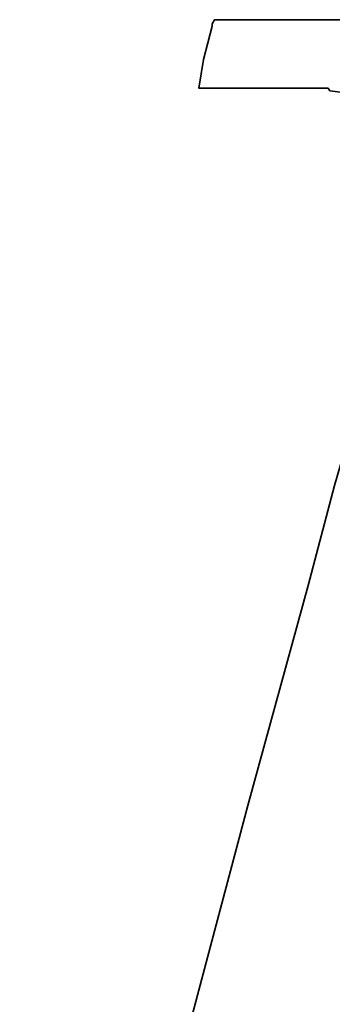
# Model space of a CAD drawing. Header units: millimetres. Extents: x -96 to 653, y -113 to 115.
# Tile 83 of 99: x 371.354 to 371.925, y 4.972 to 6.774. Entities that reach past the tile are written whole.
import ezdxf

# ---------------------------------------------------------------- set-up
doc = ezdxf.new("R2010")
doc.units = ezdxf.units.MM
doc.layers.add('DIM', color=4, linetype='Continuous')
doc.layers.add('layer 1', color=7, linetype='Continuous')

# ---------------------------------------------------------------- blocks, each defined once
blk = doc.blocks.new('TBI MOTION logo(完整正式版)')
at = {"layer": 'layer 1', "color": 22, "lineweight": 35}
blk.add_open_spline([(-40.59125, -7.943749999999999), (-40.59125, -7.943749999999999), (-40.97375, -7.943749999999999), (-40.97375, -7.943749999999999), (-40.97375, -7.943749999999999), (-40.97375, -7.943749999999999), (-41.38125, -7.943749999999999), (-41.38125, -7.943749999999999), (-41.38125, -7.943749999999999), (-41.38125, -7.943749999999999), (-41.54874999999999, -7.943749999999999), (-41.54874999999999, -7.943749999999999), (-41.54874999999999, -7.943749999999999), (-41.54874999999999, -7.943749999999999), (-41.59875, -7.943749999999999), (-41.59875, -7.943749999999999), (-41.59875, -7.943749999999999), (-41.59875, -7.943749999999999), (-41.88374999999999, -7.943749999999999), (-41.88374999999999, -7.943749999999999), (-41.88374999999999, -7.943749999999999), (-41.88374999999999, -7.943749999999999), (-41.90875, -7.91875), (-41.90875, -7.91875), (-41.90875, -7.91875), (-41.90875, -7.91875), (-42.19875, -7.871249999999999), (-42.19875, -7.871249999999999), (-42.19875, -7.871249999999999), (-42.19875, -7.871249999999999), (-42.43875, -7.82375), (-42.43875, -7.82375), (-42.43875, -7.82375), (-42.43875, -7.82375), (-42.45875, -7.82375), (-42.45875, -7.82375), (-42.45875, -7.82375), (-42.45875, -7.82375), (-42.48624999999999, -7.82375), (-42.48624999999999, -7.82375), (-42.48624999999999, -7.82375), (-42.48624999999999, -7.82375), (-42.67625, -7.723749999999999), (-42.67625, -7.723749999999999), (-42.67625, -7.723749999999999), (-42.67625, -7.723749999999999), (-42.70125, -7.70375), (-42.70125, -7.70375), (-42.70125, -7.70375), (-42.70125, -7.70375), (-42.72375, -7.678749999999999), (-42.72375, -7.678749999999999), (-42.72375, -7.678749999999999), (-42.72375, -7.678749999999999), (-42.86875, -7.488749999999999), (-42.86875, -7.488749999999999), (-42.86875, -7.488749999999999), (-42.86875, -7.488749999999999), (-42.89374999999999, -7.438749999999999), (-42.89374999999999, -7.438749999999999), (-42.89374999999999, -7.438749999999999), (-42.89374999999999, -7.438749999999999), (-42.91875, -7.388749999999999), (-42.91875, -7.388749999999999), (-42.91875, -7.388749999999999), (-42.91875, -7.388749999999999), (-42.93874999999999, -7.12875), (-42.93874999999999, -7.12875), (-42.93874999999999, -7.12875), (-42.93874999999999, -7.12875), (-42.96375, -7.103749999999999), (-42.96375, -7.103749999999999), (-42.96375, -7.103749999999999), (-42.96375, -7.103749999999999), (-42.96375, -7.053749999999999), (-42.96375, -7.053749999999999), (-42.96375, -7.053749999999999), (-42.96375, -7.053749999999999), (-42.96375, -7.00875), (-42.96375, -7.00875), (-42.96375, -7.00875), (-42.96375, -7.00875), (-42.91875, -6.69625), (-42.91875, -6.69625), (-42.91875, -6.69625), (-42.91875, -6.69625), (-42.91875, -6.62375), (-42.91875, -6.62375), (-42.91875, -6.62375), (-42.91875, -6.62375), (-42.91875, -6.59625), (-42.91875, -6.59625), (-42.91875, -6.59625), (-42.91875, -6.59625), (-42.91875, -6.57375), (-42.91875, -6.57375), (-42.91875, -6.57375), (-42.91875, -6.57375), (-42.91875, -6.528749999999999), (-42.91875, -6.528749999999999), (-42.91875, -6.528749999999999), (-42.91875, -6.528749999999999), (-42.89374999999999, -6.50375), (-42.89374999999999, -6.50375), (-42.89374999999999, -6.50375), (-42.89374999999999, -6.50375), (-42.84374999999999, -6.38375), (-42.84374999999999, -6.38375), (-42.84374999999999, -6.38375), (-42.84374999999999, -6.38375), (-42.84374999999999, -6.358749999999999), (-42.84374999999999, -6.358749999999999), (-42.84374999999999, -6.358749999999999), (-42.84374999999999, -6.358749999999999), (-42.74625, -6.143749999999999), (-42.74625, -6.143749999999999), (-42.74625, -6.143749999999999), (-42.74625, -6.143749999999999), (-42.70125, -5.853749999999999), (-42.70125, -5.853749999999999), (-42.70125, -5.853749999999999), (-42.70125, -5.853749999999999), (-42.60374999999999, -5.47125), (-42.60374999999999, -5.47125), (-42.60374999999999, -5.47125), (-42.60374999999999, -5.47125), (-42.60374999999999, -5.44875), (-42.60374999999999, -5.44875), (-42.60374999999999, -5.44875), (-42.60374999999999, -5.44875), (-42.38875, -4.678749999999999), (-42.38875, -4.678749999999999), (-42.38875, -4.678749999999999), (-42.38875, -4.678749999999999), (-42.36375, -4.653749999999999), (-42.36375, -4.653749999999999), (-42.36375, -4.653749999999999), (-42.36375, -4.653749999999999), (-42.12375, -3.69625), (-42.12375, -3.69625), (-42.12375, -3.69625), (-42.12375, -3.69625), (-42.12375, -3.67374), (-42.12375, -3.67374), (-42.12375, -3.67374), (-42.12375, -3.67374), (-41.78875, -2.593739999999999), (-41.78875, -2.593739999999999), (-41.78875, -2.593739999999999), (-41.78875, -2.593739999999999), (-41.18875, -0.19375), (-41.18875, -0.19375), (-41.18875, -0.19375), (-41.18875, -0.19375), (-40.54375, 2.20624), (-40.54375, 2.20624), (-40.54375, 2.20624), (-40.54375, 2.20624), (-40.25374999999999, 3.308749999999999), (-40.25374999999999, 3.308749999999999), (-40.25374999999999, 3.308749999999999), (-40.25374999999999, 3.308749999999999), (-39.98875, 4.27125), (-39.98875, 4.27125), (-39.98875, 4.27125), (-39.98875, 4.27125), (-39.77375, 5.131249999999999), (-39.77375, 5.131249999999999), (-39.77375, 5.131249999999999), (-39.77375, 5.131249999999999), (-39.67875, 5.47125), (-39.67875, 5.47125), (-39.67875, 5.47125), (-39.67875, 5.47125), (-39.60375, 5.756249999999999), (-39.60375, 5.756249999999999), (-39.60375, 5.756249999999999), (-39.60375, 5.756249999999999), (-39.60375, 5.78125), (-39.60375, 5.78125), (-39.60375, 5.78125), (-39.60375, 5.78125), (-39.50875, 5.97125), (-39.50875, 5.97125), (-39.50875, 5.97125), (-39.50875, 5.97125), (-39.50875, 6.138749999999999), (-39.50875, 6.138749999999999), (-39.50875, 6.138749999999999), (-39.50875, 6.138749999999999), (-39.48625, 6.166249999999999), (-39.48625, 6.166249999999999), (-39.48625, 6.166249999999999), (-39.48625, 6.166249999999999), (-39.46125, 6.286249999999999), (-39.46125, 6.286249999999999), (-39.46125, 6.286249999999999), (-39.46125, 6.286249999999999), (-39.46125, 6.426249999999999), (-39.46125, 6.426249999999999), (-39.46125, 6.426249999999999), (-39.46125, 6.426249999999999), (-39.41375, 6.426249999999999), (-39.41375, 6.426249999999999), (-39.41375, 6.426249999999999), (-39.41375, 6.426249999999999), (-39.29375, 6.69125), (-39.29375, 6.69125), (-39.29375, 6.69125), (-39.29375, 6.69125), (-39.26875, 6.741249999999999), (-39.26875, 6.741249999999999), (-39.26875, 6.741249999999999), (-39.26875, 6.741249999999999), (-39.24375, 6.76625), (-39.24375, 6.76625), (-39.24375, 6.76625), (-39.24375, 6.76625), (-38.98375, 7.006239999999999), (-38.98375, 7.006239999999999), (-38.98375, 7.006239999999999), (-38.98375, 7.006239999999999), (-38.95625, 7.026239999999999), (-38.95625, 7.026239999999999), (-38.95625, 7.026239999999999), (-38.95625, 7.026239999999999), (-38.78875, 7.126239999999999), (-38.78875, 7.126239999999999), (-38.78875, 7.126239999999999), (-38.78875, 7.126239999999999), (-38.76375, 7.126239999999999), (-38.76375, 7.126239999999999), (-38.76375, 7.126239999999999), (-38.76375, 7.126239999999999), (-38.74375, 7.126239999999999), (-38.74375, 7.126239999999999), (-38.74375, 7.126239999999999), (-38.74375, 7.126239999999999), (-38.52875, 7.171249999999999), (-38.52875, 7.171249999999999), (-38.52875, 7.171249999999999), (-38.52875, 7.171249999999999), (-38.52875, 7.196239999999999), (-38.52875, 7.196239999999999), (-38.52875, 7.196239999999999), (-38.52875, 7.196239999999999), (-38.50375, 7.196239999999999), (-38.50375, 7.196239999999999), (-38.50375, 7.196239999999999), (-38.50375, 7.196239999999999), (-38.26125, 7.21875), (-38.26125, 7.21875), (-38.26125, 7.21875), (-38.26125, 7.21875), (-38.23875000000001, 7.246239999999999), (-38.23875000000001, 7.246239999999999), (-38.23875000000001, 7.246239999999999), (-38.23875000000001, 7.246239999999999), (-38.21625, 7.246239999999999), (-38.21625, 7.246239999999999), (-38.21625, 7.246239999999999), (-38.21625, 7.246239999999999), (-38.18875, 7.246239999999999), (-38.18875, 7.246239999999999), (-38.18875, 7.246239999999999), (-38.18875, 7.246239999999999), (-37.90375, 7.246239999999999), (-37.90375, 7.246239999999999), (-37.90375, 7.246239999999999), (-37.90375, 7.246239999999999), (-37.85375, 7.246239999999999), (-37.85375, 7.246239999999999), (-37.85375, 7.246239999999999), (-37.85375, 7.246239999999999), (-37.75875, 7.246239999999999), (-37.75875, 7.246239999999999), (-37.75875, 7.246239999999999), (-37.75875, 7.246239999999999), (-37.42375, 7.246239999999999), (-37.42375, 7.246239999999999), (-37.42375, 7.246239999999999), (-37.42375, 7.246239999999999), (-37.08875, 7.246239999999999), (-37.08875, 7.246239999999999), (-37.08875, 7.246239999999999), (-37.08875, 7.246239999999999), (-37.06375, 7.246239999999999), (-37.06375, 7.246239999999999), (-37.06375, 7.246239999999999), (-37.06375, 7.246239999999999), (-37.06375, 7.266239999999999), (-37.06375, 7.266239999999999), (-37.06375, 7.266239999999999), (-37.06375, 7.266239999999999), (-37.03875, 7.291249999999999), (-37.03875, 7.291249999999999), (-37.03875, 7.291249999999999), (-37.03875, 7.291249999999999), (-37.03875, 7.31625), (-37.03875, 7.31625), (-37.03875, 7.31625), (-37.03875, 7.31625), (-36.94125, 7.676249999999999), (-36.94125, 7.676249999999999), (-36.94125, 7.676249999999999), (-36.94125, 7.676249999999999), (-36.86875, 7.98625), (-36.86875, 7.98625), (-36.86875, 7.98625), (-36.86875, 7.98625), (-36.98875000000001, 7.98625), (-36.98875000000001, 7.98625), (-36.98875000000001, 7.98625), (-36.98875000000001, 7.98625), (-37.42375, 7.98625), (-37.42375, 7.98625), (-37.42375, 7.98625), (-37.42375, 7.98625), (-37.94875, 7.98625), (-37.94875, 7.98625), (-37.94875, 7.98625), (-37.94875, 7.98625), (-38.57375, 7.98625), (-38.57375, 7.98625), (-38.57375, 7.98625), (-38.57375, 7.98625), (-39.29375, 7.98625), (-39.29375, 7.98625), (-39.29375, 7.98625), (-39.29375, 7.98625), (-40.82875, 7.98625), (-40.82875, 7.98625), (-40.82875, 7.98625), (-40.82875, 7.98625), (-42.36375, 7.98625), (-42.36375, 7.98625), (-42.36375, 7.98625), (-42.36375, 7.98625), (-43.08375, 7.98625), (-43.08375, 7.98625), (-43.08375, 7.98625), (-43.08375, 7.98625), (-43.70875, 7.98625), (-43.70875, 7.98625), (-43.70875, 7.98625), (-43.70875, 7.98625), (-44.23375, 7.98625), (-44.23375, 7.98625), (-44.23375, 7.98625), (-44.23375, 7.98625), (-44.66875, 7.98625), (-44.66875, 7.98625), (-44.66875, 7.98625), (-44.66875, 7.98625), (-44.88375, 7.98625), (-44.88375, 7.98625), (-44.88375, 7.98625), (-44.88375, 7.98625), (-44.90874999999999, 7.94125), (-44.90874999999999, 7.94125), (-44.90874999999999, 7.94125), (-44.90874999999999, 7.94125), (-44.90874999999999, 7.916249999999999), (-44.90874999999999, 7.916249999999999), (-44.90874999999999, 7.916249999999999), (-44.90874999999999, 7.916249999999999), (-45.00375, 7.55625), (-45.00375, 7.55625), (-45.00375, 7.55625), (-45.00375, 7.55625), (-45.05374999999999, 7.246239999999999), (-45.05374999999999, 7.246239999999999), (-45.05374999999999, 7.246239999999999), (-45.05374999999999, 7.246239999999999), (-44.61875, 7.246239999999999), (-44.61875, 7.246239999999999), (-44.61875, 7.246239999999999), (-44.61875, 7.246239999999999), (-44.11375, 7.246239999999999), (-44.11375, 7.246239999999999), (-44.11375, 7.246239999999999), (-44.11375, 7.246239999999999), (-43.99375, 7.246239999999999), (-43.99375, 7.246239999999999), (-43.99375, 7.246239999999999), (-43.99375, 7.246239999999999), (-43.94625, 7.246239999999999), (-43.94625, 7.246239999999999), (-43.94625, 7.246239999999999), (-43.94625, 7.246239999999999), (-43.92374, 7.246239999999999), (-43.92374, 7.246239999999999), (-43.92374, 7.246239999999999), (-43.92374, 7.246239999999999), (-43.65874999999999, 7.246239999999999), (-43.65874999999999, 7.246239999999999), (-43.65874999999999, 7.246239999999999), (-43.65874999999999, 7.246239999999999), (-43.63875, 7.21875), (-43.63875, 7.21875), (-43.63875, 7.21875), (-43.63875, 7.21875), (-43.46874999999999, 7.196239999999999), (-43.46874999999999, 7.196239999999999), (-43.46874999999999, 7.196239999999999), (-43.46874999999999, 7.196239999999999), (-43.39875, 7.196239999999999), (-43.39875, 7.196239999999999), (-43.39875, 7.196239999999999), (-43.39875, 7.196239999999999), (-43.37125, 7.171249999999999), (-43.37125, 7.171249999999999), (-43.37125, 7.171249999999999), (-43.37125, 7.171249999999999), (-43.34875, 7.171249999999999), (-43.34875, 7.171249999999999), (-43.34875, 7.171249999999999), (-43.34875, 7.171249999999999), (-43.20375, 7.126239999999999), (-43.20375, 7.126239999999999), (-43.20375, 7.126239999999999), (-43.20375, 7.126239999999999), (-43.05875, 7.076239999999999), (-43.05875, 7.076239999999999), (-43.05875, 7.076239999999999), (-43.05875, 7.076239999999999), (-43.01375, 7.076239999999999), (-43.01375, 7.076239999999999), (-43.01375, 7.076239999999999), (-43.01375, 7.076239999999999), (-42.98875, 7.026239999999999), (-42.98875, 7.026239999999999), (-42.98875, 7.026239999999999), (-42.98875, 7.026239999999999), (-42.79874999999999, 6.86125), (-42.79874999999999, 6.86125), (-42.79874999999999, 6.86125), (-42.79874999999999, 6.86125), (-42.77375, 6.81125), (-42.77375, 6.81125), (-42.77375, 6.81125), (-42.77375, 6.81125), (-42.74625, 6.76625), (-42.74625, 6.76625), (-42.74625, 6.76625), (-42.74625, 6.76625), (-42.72375, 6.47625), (-42.72375, 6.47625), (-42.72375, 6.47625), (-42.72375, 6.47625), (-42.70125, 6.45124), (-42.70125, 6.45124), (-42.70125, 6.45124), (-42.70125, 6.45124), (-42.70125, 6.426249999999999), (-42.70125, 6.426249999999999), (-42.70125, 6.426249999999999), (-42.70125, 6.426249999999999), (-42.72375, 6.40625), (-42.72375, 6.40625), (-42.72375, 6.40625), (-42.72375, 6.40625), (-42.74625, 5.97125), (-42.74625, 5.97125), (-42.74625, 5.97125), (-42.74625, 5.97125), (-42.74625, 5.94625), (-42.74625, 5.94625), (-42.74625, 5.94625), (-42.74625, 5.94625), (-42.74625, 5.926249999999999), (-42.74625, 5.926249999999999), (-42.74625, 5.926249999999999), (-42.74625, 5.926249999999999), (-42.77375, 5.876249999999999), (-42.77375, 5.876249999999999), (-42.77375, 5.876249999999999), (-42.77375, 5.876249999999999), (-42.81875, 5.80625), (-42.81875, 5.80625), (-42.81875, 5.80625), (-42.81875, 5.80625), (-42.86875, 5.63625), (-42.86875, 5.63625), (-42.86875, 5.63625), (-42.86875, 5.63625), (-42.91875, 5.39625), (-42.91875, 5.39625), (-42.91875, 5.39625), (-42.91875, 5.39625), (-42.91875, 5.37124), (-42.91875, 5.37124), (-42.91875, 5.37124), (-42.91875, 5.37124), (-43.01375, 5.10874), (-43.01375, 5.10874), (-43.01375, 5.10874), (-43.01375, 5.10874), (-43.10875, 4.771239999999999), (-43.10875, 4.771239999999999), (-43.10875, 4.771239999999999), (-43.10875, 4.771239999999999), (-43.29875, 3.956249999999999), (-43.29875, 3.956249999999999), (-43.29875, 3.956249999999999), (-43.29875, 3.956249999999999), (-43.58875, 2.951249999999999), (-43.58875, 2.951249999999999), (-43.58875, 2.951249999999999), (-43.58875, 2.951249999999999), (-43.87375, 1.87125), (-43.87375, 1.87125), (-43.87375, 1.87125), (-43.87375, 1.87125), (-44.52625, -0.50374), (-44.52625, -0.50374), (-44.52625, -0.50374), (-44.52625, -0.50374), (-45.14874999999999, -2.853749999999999), (-45.14874999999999, -2.853749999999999), (-45.14874999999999, -2.853749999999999), (-45.14874999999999, -2.853749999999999), (-45.43375, -3.95875), (-45.43375, -3.95875), (-45.43375, -3.95875), (-45.43375, -3.95875), (-45.69874999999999, -4.96875), (-45.69874999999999, -4.96875), (-45.69874999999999, -4.96875), (-45.69874999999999, -4.96875), (-45.91375, -5.78375), (-45.91375, -5.78375), (-45.91375, -5.78375), (-45.91375, -5.78375), (-46.01374999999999, -6.11875), (-46.01374999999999, -6.11875), (-46.01374999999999, -6.11875), (-46.01374999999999, -6.11875), (-46.01374999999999, -6.143749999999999), (-46.01374999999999, -6.143749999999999), (-46.01374999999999, -6.143749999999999), (-46.01374999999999, -6.143749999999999), (-46.10875, -6.40875), (-46.10875, -6.40875), (-46.10875, -6.40875), (-46.10875, -6.40875), (-46.15375, -6.648749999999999), (-46.15375, -6.648749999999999), (-46.15375, -6.648749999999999), (-46.15375, -6.648749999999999), (-46.20375, -6.83875), (-46.20375, -6.83875), (-46.20375, -6.83875), (-46.20375, -6.83875), (-46.22874999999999, -6.933749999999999), (-46.22874999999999, -6.933749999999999), (-46.22874999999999, -6.933749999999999), (-46.22874999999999, -6.933749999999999), (-46.22874999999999, -7.07875), (-46.22874999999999, -7.07875), (-46.22874999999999, -7.07875), (-46.22874999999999, -7.07875), (-46.27374999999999, -7.07875), (-46.27374999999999, -7.07875), (-46.27374999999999, -7.07875), (-46.27374999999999, -7.07875), (-46.39375, -7.34375), (-46.39375, -7.34375), (-46.39375, -7.34375), (-46.39375, -7.34375), (-46.39375, -7.36875), (-46.39375, -7.36875), (-46.39375, -7.36875), (-46.39375, -7.36875), (-46.42125, -7.388749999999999), (-46.42125, -7.388749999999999), (-46.42125, -7.388749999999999), (-46.42125, -7.388749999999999), (-46.68375, -7.678749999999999), (-46.68375, -7.678749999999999), (-46.68375, -7.678749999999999), (-46.68375, -7.678749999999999), (-46.70875, -7.70375), (-46.70875, -7.70375), (-46.70875, -7.70375), (-46.70875, -7.70375), (-46.75374999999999, -7.723749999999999), (-46.75374999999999, -7.723749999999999), (-46.75374999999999, -7.723749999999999), (-46.75374999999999, -7.723749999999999), (-47.08874999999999, -7.871249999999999), (-47.08874999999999, -7.871249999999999), (-47.08874999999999, -7.871249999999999), (-47.08874999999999, -7.871249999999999), (-47.11625, -7.871249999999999), (-47.11625, -7.871249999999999), (-47.11625, -7.871249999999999), (-47.11625, -7.871249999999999), (-47.13875, -7.893749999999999), (-47.13875, -7.893749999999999), (-47.13875, -7.893749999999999), (-47.13875, -7.893749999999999), (-47.56874999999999, -7.91875), (-47.56874999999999, -7.91875), (-47.56874999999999, -7.91875), (-47.56874999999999, -7.91875), (-47.59624999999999, -7.943749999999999), (-47.59624999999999, -7.943749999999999), (-47.59624999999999, -7.943749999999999), (-47.59624999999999, -7.943749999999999), (-47.64375, -7.943749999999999), (-47.64375, -7.943749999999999), (-47.64375, -7.943749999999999), (-47.64375, -7.943749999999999), (-47.73625, -7.943749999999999), (-47.73625, -7.943749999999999), (-47.73625, -7.943749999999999), (-47.73625, -7.943749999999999), (-48.07375, -7.943749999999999), (-48.07375, -7.943749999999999), (-48.07375, -7.943749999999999), (-48.07375, -7.943749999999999), (-48.36125, -7.943749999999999), (-48.36125, -7.943749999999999), (-48.36125, -7.943749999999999), (-48.36125, -7.943749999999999), (-48.36125, -7.966249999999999), (-48.36125, -7.966249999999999), (-48.36125, -7.966249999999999), (-48.36125, -7.966249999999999), (-48.36125, -7.991249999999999), (-48.36125, -7.991249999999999), (-48.36125, -7.991249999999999), (-48.36125, -7.991249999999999), (-48.38875, -8.013749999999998), (-48.38875, -8.013749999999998), (-48.38875, -8.013749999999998), (-48.38875, -8.013749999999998), (-48.50875, -8.34875), (-48.50875, -8.34875), (-48.50875, -8.34875), (-48.50875, -8.34875), (-48.55375, -8.68625), (-48.55375, -8.68625), (-48.55375, -8.68625), (-48.55375, -8.68625), (-48.45875, -8.68625), (-48.45875, -8.68625), (-48.45875, -8.68625), (-48.45875, -8.68625), (-48.07375, -8.68625), (-48.07375, -8.68625), (-48.07375, -8.68625), (-48.07375, -8.68625), (-47.52374999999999, -8.68625), (-47.52374999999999, -8.68625), (-47.52374999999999, -8.68625), (-47.52374999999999, -8.68625), (-46.92375, -8.68625), (-46.92375, -8.68625), (-46.92375, -8.68625), (-46.92375, -8.68625), (-46.25375, -8.68625), (-46.25375, -8.68625), (-46.25375, -8.68625), (-46.25375, -8.68625), (-46.20375, -8.68625), (-46.20375, -8.68625), (-46.20375, -8.68625), (-46.20375, -8.68625), (-44.71375, -8.68625), (-44.71375, -8.68625), (-44.71375, -8.68625), (-44.71375, -8.68625), (-43.22874999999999, -8.68625), (-43.22874999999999, -8.68625), (-43.22874999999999, -8.68625), (-43.22874999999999, -8.68625), (-42.55875, -8.68625), (-42.55875, -8.68625), (-42.55875, -8.68625), (-42.55875, -8.68625), (-42.50874999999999, -8.68625), (-42.50874999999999, -8.68625), (-42.50874999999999, -8.68625), (-42.50874999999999, -8.68625), (-41.93375, -8.68625), (-41.93375, -8.68625), (-41.93375, -8.68625), (-41.93375, -8.68625), (-41.38125, -8.68625), (-41.38125, -8.68625), (-41.38125, -8.68625), (-41.38125, -8.68625), (-40.97375, -8.68625), (-40.97375, -8.68625), (-40.97375, -8.68625), (-40.97375, -8.68625), (-40.78125, -8.68625), (-40.78125, -8.68625), (-40.78125, -8.68625), (-40.78125, -8.68625), (-40.78125, -8.638749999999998), (-40.78125, -8.638749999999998), (-40.78125, -8.638749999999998), (-40.78125, -8.638749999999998), (-40.75874999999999, -8.638749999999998), (-40.75874999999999, -8.638749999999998), (-40.75874999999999, -8.638749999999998), (-40.75874999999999, -8.638749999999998), (-40.66374999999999, -8.27875), (-40.66374999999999, -8.27875), (-40.66374999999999, -8.27875), (-40.66374999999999, -8.27875), (-40.59125, -7.943749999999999), (-40.59125, -7.943749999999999)], degree=3, knots=[0, 0, 0, 0, 0.0055865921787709, 0.0055865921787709, 0.0055865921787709, 0.0055865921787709, 0.0111731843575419, 0.0111731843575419, 0.0111731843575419, 0.0111731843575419, 0.0167597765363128, 0.0167597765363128, 0.0167597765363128, 0.0167597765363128, 0.0223463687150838, 0.0223463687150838, 0.0223463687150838, 0.0223463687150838, 0.0279329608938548, 0.0279329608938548, 0.0279329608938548, 0.0279329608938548, 0.0335195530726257, 0.0335195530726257, 0.0335195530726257, 0.0335195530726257, 0.0391061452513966, 0.0391061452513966, 0.0391061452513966, 0.0391061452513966, 0.0446927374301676, 0.0446927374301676, 0.0446927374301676, 0.0446927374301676, 0.0502793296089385, 0.0502793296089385, 0.0502793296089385, 0.0502793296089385, 0.0558659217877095, 0.0558659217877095, 0.0558659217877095, 0.0558659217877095, 0.0614525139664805, 0.0614525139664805, 0.0614525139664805, 0.0614525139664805, 0.0670391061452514, 0.0670391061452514, 0.0670391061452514, 0.0670391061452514, 0.0726256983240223, 0.0726256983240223, 0.0726256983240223, 0.0726256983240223, 0.0782122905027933, 0.0782122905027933, 0.0782122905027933, 0.0782122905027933, 0.0837988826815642, 0.0837988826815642, 0.0837988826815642, 0.0837988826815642, 0.0893854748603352, 0.0893854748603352, 0.0893854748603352, 0.0893854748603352, 0.0949720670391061, 0.0949720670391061, 0.0949720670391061, 0.0949720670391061, 0.1005586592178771, 0.1005586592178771, 0.1005586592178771, 0.1005586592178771, 0.106145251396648, 0.106145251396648, 0.106145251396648, 0.106145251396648, 0.1117318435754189, 0.1117318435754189, 0.1117318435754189, 0.1117318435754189, 0.1173184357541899, 0.1173184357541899, 0.1173184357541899, 0.1173184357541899, 0.1229050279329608, 0.1229050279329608, 0.1229050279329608, 0.1229050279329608, 0.1284916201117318, 0.1284916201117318, 0.1284916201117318, 0.1284916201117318, 0.1340782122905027, 0.1340782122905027, 0.1340782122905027, 0.1340782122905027, 0.1396648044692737, 0.1396648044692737, 0.1396648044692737, 0.1396648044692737, 0.1452513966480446, 0.1452513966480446, 0.1452513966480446, 0.1452513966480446, 0.1508379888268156, 0.1508379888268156, 0.1508379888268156, 0.1508379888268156, 0.1564245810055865, 0.1564245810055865, 0.1564245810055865, 0.1564245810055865, 0.1620111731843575, 0.1620111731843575, 0.1620111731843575, 0.1620111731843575, 0.1675977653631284, 0.1675977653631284, 0.1675977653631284, 0.1675977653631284, 0.1731843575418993, 0.1731843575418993, 0.1731843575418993, 0.1731843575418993, 0.1787709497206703, 0.1787709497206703, 0.1787709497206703, 0.1787709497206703, 0.1843575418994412, 0.1843575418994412, 0.1843575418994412, 0.1843575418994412, 0.1899441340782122, 0.1899441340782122, 0.1899441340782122, 0.1899441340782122, 0.1955307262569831, 0.1955307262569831, 0.1955307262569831, 0.1955307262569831, 0.2011173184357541, 0.2011173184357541, 0.2011173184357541, 0.2011173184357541, 0.206703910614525, 0.206703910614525, 0.206703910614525, 0.206703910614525, 0.2122905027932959, 0.2122905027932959, 0.2122905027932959, 0.2122905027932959, 0.2178770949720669, 0.2178770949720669, 0.2178770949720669, 0.2178770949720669, 0.2234636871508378, 0.2234636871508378, 0.2234636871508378, 0.2234636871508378, 0.2290502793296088, 0.2290502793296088, 0.2290502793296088, 0.2290502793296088, 0.2346368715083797, 0.2346368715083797, 0.2346368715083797, 0.2346368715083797, 0.2402234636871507, 0.2402234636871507, 0.2402234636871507, 0.2402234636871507, 0.2458100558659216, 0.2458100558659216, 0.2458100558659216, 0.2458100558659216, 0.2513966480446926, 0.2513966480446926, 0.2513966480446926, 0.2513966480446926, 0.2569832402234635, 0.2569832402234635, 0.2569832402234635, 0.2569832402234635, 0.2625698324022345, 0.2625698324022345, 0.2625698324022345, 0.2625698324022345, 0.2681564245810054, 0.2681564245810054, 0.2681564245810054, 0.2681564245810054, 0.2737430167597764, 0.2737430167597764, 0.2737430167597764, 0.2737430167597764, 0.2793296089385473, 0.2793296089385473, 0.2793296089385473, 0.2793296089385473, 0.2849162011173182, 0.2849162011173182, 0.2849162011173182, 0.2849162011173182, 0.2905027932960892, 0.2905027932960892, 0.2905027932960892, 0.2905027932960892, 0.2960893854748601, 0.2960893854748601, 0.2960893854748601, 0.2960893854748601, 0.3016759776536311, 0.3016759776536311, 0.3016759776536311, 0.3016759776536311, 0.3072625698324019, 0.3072625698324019, 0.3072625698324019, 0.3072625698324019, 0.312849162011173, 0.312849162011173, 0.312849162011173, 0.312849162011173, 0.3184357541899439, 0.3184357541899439, 0.3184357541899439, 0.3184357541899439, 0.3240223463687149, 0.3240223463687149, 0.3240223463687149, 0.3240223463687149, 0.3296089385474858, 0.3296089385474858, 0.3296089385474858, 0.3296089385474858, 0.3351955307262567, 0.3351955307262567, 0.3351955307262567, 0.3351955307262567, 0.3407821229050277, 0.3407821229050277, 0.3407821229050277, 0.3407821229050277, 0.3463687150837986, 0.3463687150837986, 0.3463687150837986, 0.3463687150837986, 0.3519553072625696, 0.3519553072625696, 0.3519553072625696, 0.3519553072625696, 0.3575418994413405, 0.3575418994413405, 0.3575418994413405, 0.3575418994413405, 0.3631284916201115, 0.3631284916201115, 0.3631284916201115, 0.3631284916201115, 0.3687150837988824, 0.3687150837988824, 0.3687150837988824, 0.3687150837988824, 0.3743016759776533, 0.3743016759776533, 0.3743016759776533, 0.3743016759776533, 0.3798882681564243, 0.3798882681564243, 0.3798882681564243, 0.3798882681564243, 0.3854748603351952, 0.3854748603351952, 0.3854748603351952, 0.3854748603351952, 0.3910614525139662, 0.3910614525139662, 0.3910614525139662, 0.3910614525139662, 0.3966480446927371, 0.3966480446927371, 0.3966480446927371, 0.3966480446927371, 0.4022346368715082, 0.4022346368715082, 0.4022346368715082, 0.4022346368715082, 0.407821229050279, 0.407821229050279, 0.407821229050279, 0.407821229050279, 0.4134078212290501, 0.4134078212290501, 0.4134078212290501, 0.4134078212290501, 0.4189944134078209, 0.4189944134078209, 0.4189944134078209, 0.4189944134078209, 0.4245810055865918, 0.4245810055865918, 0.4245810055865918, 0.4245810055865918, 0.4301675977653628, 0.4301675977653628, 0.4301675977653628, 0.4301675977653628, 0.4357541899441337, 0.4357541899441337, 0.4357541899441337, 0.4357541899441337, 0.4413407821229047, 0.4413407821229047, 0.4413407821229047, 0.4413407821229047, 0.4469273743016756, 0.4469273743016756, 0.4469273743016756, 0.4469273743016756, 0.4525139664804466, 0.4525139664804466, 0.4525139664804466, 0.4525139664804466, 0.4581005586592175, 0.4581005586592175, 0.4581005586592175, 0.4581005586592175, 0.4636871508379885, 0.4636871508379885, 0.4636871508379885, 0.4636871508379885, 0.4692737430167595, 0.4692737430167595, 0.4692737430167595, 0.4692737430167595, 0.4748603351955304, 0.4748603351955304, 0.4748603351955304, 0.4748603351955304, 0.4804469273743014, 0.4804469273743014, 0.4804469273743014, 0.4804469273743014, 0.4860335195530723, 0.4860335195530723, 0.4860335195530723, 0.4860335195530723, 0.4916201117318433, 0.4916201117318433, 0.4916201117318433, 0.4916201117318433, 0.4972067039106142, 0.4972067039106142, 0.4972067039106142, 0.4972067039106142, 0.5027932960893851, 0.5027932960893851, 0.5027932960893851, 0.5027932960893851, 0.508379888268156, 0.508379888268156, 0.508379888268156, 0.508379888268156, 0.513966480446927, 0.513966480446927, 0.513966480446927, 0.513966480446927, 0.519553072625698, 0.519553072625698, 0.519553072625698, 0.519553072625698, 0.525139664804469, 0.525139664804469, 0.525139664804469, 0.525139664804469, 0.53072625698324, 0.53072625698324, 0.53072625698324, 0.53072625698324, 0.536312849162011, 0.536312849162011, 0.536312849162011, 0.536312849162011, 0.541899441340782, 0.541899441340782, 0.541899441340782, 0.541899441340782, 0.547486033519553, 0.547486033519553, 0.547486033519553, 0.547486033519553, 0.553072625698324, 0.553072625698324, 0.553072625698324, 0.553072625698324, 0.558659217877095, 0.558659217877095, 0.558659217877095, 0.558659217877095, 0.564245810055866, 0.564245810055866, 0.564245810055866, 0.564245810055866, 0.569832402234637, 0.569832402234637, 0.569832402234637, 0.569832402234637, 0.575418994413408, 0.575418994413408, 0.575418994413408, 0.575418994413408, 0.581005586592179, 0.581005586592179, 0.581005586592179, 0.581005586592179, 0.58659217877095, 0.58659217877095, 0.58659217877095, 0.58659217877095, 0.592178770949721, 0.592178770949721, 0.592178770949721, 0.592178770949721, 0.5977653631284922, 0.5977653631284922, 0.5977653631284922, 0.5977653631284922, 0.603351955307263, 0.603351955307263, 0.603351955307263, 0.603351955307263, 0.608938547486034, 0.608938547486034, 0.608938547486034, 0.608938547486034, 0.6145251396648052, 0.6145251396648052, 0.6145251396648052, 0.6145251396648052, 0.6201117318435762, 0.6201117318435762, 0.6201117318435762, 0.6201117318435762, 0.6256983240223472, 0.6256983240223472, 0.6256983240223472, 0.6256983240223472, 0.631284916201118, 0.631284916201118, 0.631284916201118, 0.631284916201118, 0.6368715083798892, 0.6368715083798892, 0.6368715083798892, 0.6368715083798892, 0.6424581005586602, 0.6424581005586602, 0.6424581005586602, 0.6424581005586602, 0.6480446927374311, 0.6480446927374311, 0.6480446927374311, 0.6480446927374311, 0.6536312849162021, 0.6536312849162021, 0.6536312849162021, 0.6536312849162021, 0.6592178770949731, 0.6592178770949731, 0.6592178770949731, 0.6592178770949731, 0.6648044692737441, 0.6648044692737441, 0.6648044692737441, 0.6648044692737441, 0.6703910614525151, 0.6703910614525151, 0.6703910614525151, 0.6703910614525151, 0.6759776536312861, 0.6759776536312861, 0.6759776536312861, 0.6759776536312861, 0.6815642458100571, 0.6815642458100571, 0.6815642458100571, 0.6815642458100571, 0.687150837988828, 0.687150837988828, 0.687150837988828, 0.687150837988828, 0.6927374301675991, 0.6927374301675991, 0.6927374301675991, 0.6927374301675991, 0.69832402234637, 0.69832402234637, 0.69832402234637, 0.69832402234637, 0.703910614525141, 0.703910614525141, 0.703910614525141, 0.703910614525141, 0.7094972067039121, 0.7094972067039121, 0.7094972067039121, 0.7094972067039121, 0.715083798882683, 0.715083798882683, 0.715083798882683, 0.715083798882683, 0.7206703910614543, 0.7206703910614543, 0.7206703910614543, 0.7206703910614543, 0.7262569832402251, 0.7262569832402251, 0.7262569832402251, 0.7262569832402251, 0.731843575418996, 0.731843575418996, 0.731843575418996, 0.731843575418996, 0.7374301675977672, 0.7374301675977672, 0.7374301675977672, 0.7374301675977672, 0.7430167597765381, 0.7430167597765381, 0.7430167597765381, 0.7430167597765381, 0.7486033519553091, 0.7486033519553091, 0.7486033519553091, 0.7486033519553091, 0.75418994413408, 0.75418994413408, 0.75418994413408, 0.75418994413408, 0.7597765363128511, 0.7597765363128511, 0.7597765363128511, 0.7597765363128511, 0.7653631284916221, 0.7653631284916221, 0.7653631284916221, 0.7653631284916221, 0.770949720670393, 0.770949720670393, 0.770949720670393, 0.770949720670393, 0.7765363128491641, 0.7765363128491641, 0.7765363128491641, 0.7765363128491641, 0.7821229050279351, 0.7821229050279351, 0.7821229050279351, 0.7821229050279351, 0.787709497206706, 0.787709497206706, 0.787709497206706, 0.787709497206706, 0.7932960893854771, 0.7932960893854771, 0.7932960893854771, 0.7932960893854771, 0.798882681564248, 0.798882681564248, 0.798882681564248, 0.798882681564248, 0.8044692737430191, 0.8044692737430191, 0.8044692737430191, 0.8044692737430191, 0.8100558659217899, 0.8100558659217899, 0.8100558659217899, 0.8100558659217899, 0.8156424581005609, 0.8156424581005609, 0.8156424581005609, 0.8156424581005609, 0.8212290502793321, 0.8212290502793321, 0.8212290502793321, 0.8212290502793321, 0.8268156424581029, 0.8268156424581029, 0.8268156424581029, 0.8268156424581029, 0.8324022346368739, 0.8324022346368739, 0.8324022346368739, 0.8324022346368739, 0.8379888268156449, 0.8379888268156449, 0.8379888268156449, 0.8379888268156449, 0.8435754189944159, 0.8435754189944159, 0.8435754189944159, 0.8435754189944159, 0.8491620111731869, 0.8491620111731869, 0.8491620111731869, 0.8491620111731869, 0.8547486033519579, 0.8547486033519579, 0.8547486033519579, 0.8547486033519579, 0.8603351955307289, 0.8603351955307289, 0.8603351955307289, 0.8603351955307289, 0.8659217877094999, 0.8659217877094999, 0.8659217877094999, 0.8659217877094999, 0.8715083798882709, 0.8715083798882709, 0.8715083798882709, 0.8715083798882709, 0.8770949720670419, 0.8770949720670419, 0.8770949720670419, 0.8770949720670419, 0.8826815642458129, 0.8826815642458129, 0.8826815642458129, 0.8826815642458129, 0.888268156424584, 0.888268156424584, 0.888268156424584, 0.888268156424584, 0.8938547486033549, 0.8938547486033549, 0.8938547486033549, 0.8938547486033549, 0.8994413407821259, 0.8994413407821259, 0.8994413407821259, 0.8994413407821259, 0.9050279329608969, 0.9050279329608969, 0.9050279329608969, 0.9050279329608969, 0.9106145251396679, 0.9106145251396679, 0.9106145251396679, 0.9106145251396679, 0.9162011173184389, 0.9162011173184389, 0.9162011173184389, 0.9162011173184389, 0.9217877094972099, 0.9217877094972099, 0.9217877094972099, 0.9217877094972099, 0.9273743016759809, 0.9273743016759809, 0.9273743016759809, 0.9273743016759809, 0.9329608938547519, 0.9329608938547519, 0.9329608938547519, 0.9329608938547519, 0.9385474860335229, 0.9385474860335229, 0.9385474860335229, 0.9385474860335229, 0.944134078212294, 0.944134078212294, 0.944134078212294, 0.944134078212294, 0.9497206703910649, 0.9497206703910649, 0.9497206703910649, 0.9497206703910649, 0.9553072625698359, 0.9553072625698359, 0.9553072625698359, 0.9553072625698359, 0.960893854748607, 0.960893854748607, 0.960893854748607, 0.960893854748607, 0.9664804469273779, 0.9664804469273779, 0.9664804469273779, 0.9664804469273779, 0.972067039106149, 0.972067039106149, 0.972067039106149, 0.972067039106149, 0.9776536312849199, 0.9776536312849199, 0.9776536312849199, 0.9776536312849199, 0.9832402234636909, 0.9832402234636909, 0.9832402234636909, 0.9832402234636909, 0.988826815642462, 0.988826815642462, 0.988826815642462, 0.988826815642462, 0.9944134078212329, 0.9944134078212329, 0.9944134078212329, 0.9944134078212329, 1, 1, 1, 1], dxfattribs=at)

msp = doc.modelspace()

# ---------------------------------------------------------------- block references
at = {"layer": 'DIM', "color": 7, "xscale": 0.169361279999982, "yscale": 0.169361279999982, "zscale": 0.169361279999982}
msp.add_blockref('TBI MOTION logo(完整正式版)', (379.3114467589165, 5.421827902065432), dxfattribs=at)

doc.saveas('drawing.dxf')
